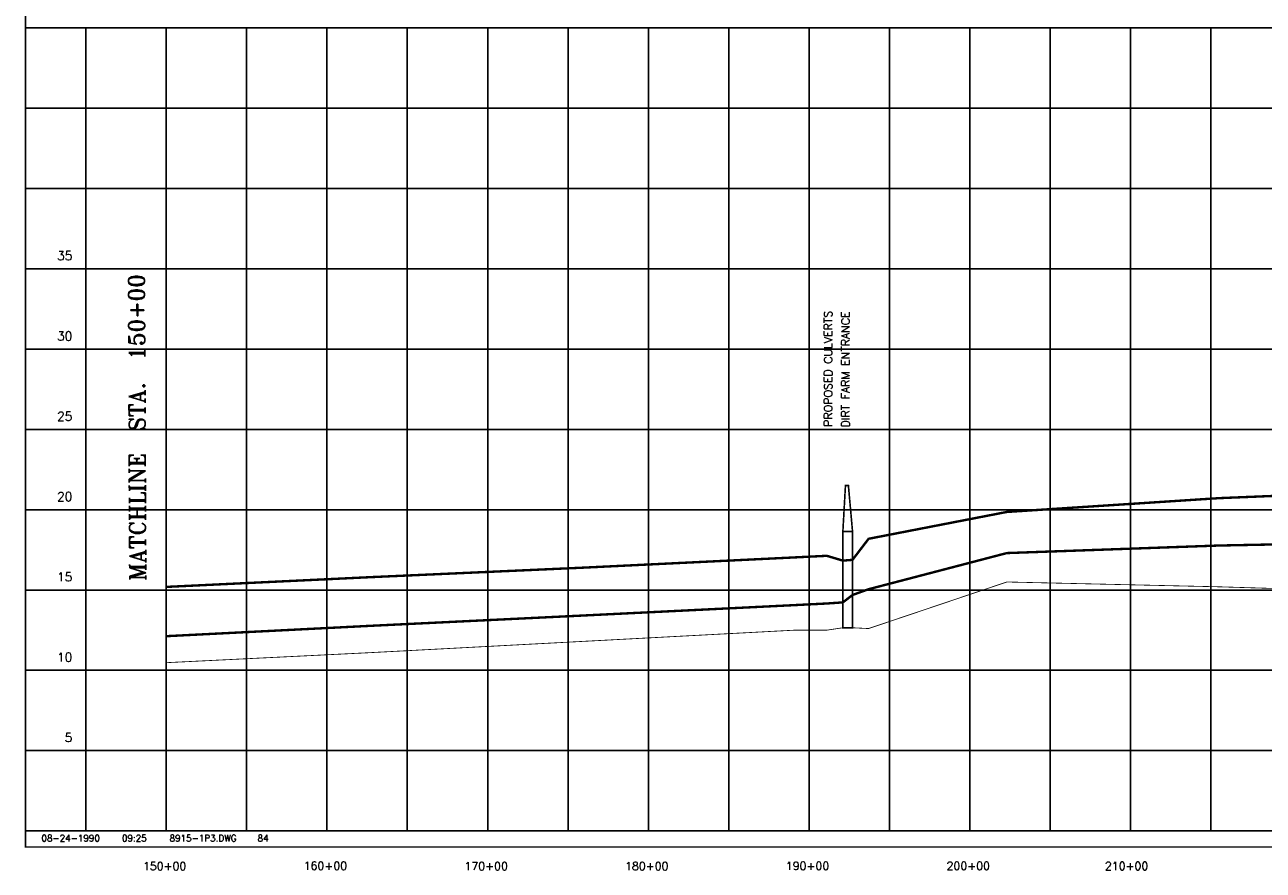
# Model space of a CAD drawing. Extents: x 232957 to 249717, y 779275 to 790002.
# Tile 1 of 7: x 232957 to 240662, y 779392 to 784656. Entities that reach past the tile are written whole.
import ezdxf
from ezdxf.enums import TextEntityAlignment as Align

# ---------------------------------------------------------------- set-up
doc = ezdxf.new("R2010")
doc.units = 0
doc.header["$LTSCALE"] = 800
doc.linetypes.add('DASHED', pattern=[0])
doc.layers.get('0').update_dxf_attribs({"linetype": 'CONTINUOUS'})
for name, color, linetype in [('BORDER', 1, 'CONTINUOUS'), ('FLOOD1', 15, 'CONTINUOUS'), ('FLOOD4', 15, 'CONTINUOUS'), ('GRID', 2, 'CONTINUOUS'), ('MATCH', 6, 'CONTINUOUS'), ('PRSTRUCT', 13, 'CONTINUOUS'), ('SPROF', 11, 'DASHED'), ('TEXT', 7, 'CONTINUOUS')]:
    doc.layers.add(name, color=color, linetype=linetype)
doc.styles.get("Standard").update_dxf_attribs({"font": 'ROMANT'})

# ---------------------------------------------------------------- blocks, each defined once
blk = doc.blocks.new('LOGON')
at = {"color": 0}
blk.add_attdef('DATE', text='', height=1, dxfattribs=at).set_placement((-1.87, 1.76), align=Align.RIGHT)
for tag, p in [('TIME', (1.56, 1.76)), ('DRAWING', (8.97, 1.76)), ('OPERATOR', (22.66, 1.76))]:
    blk.add_attdef(tag, p, '', height=1, dxfattribs=at)

msp = doc.modelspace()

# ---------------------------------------------------------------- linework, layer by layer
at = {"layer": 'BORDER', "color": 0, "const_width": 10}
msp.add_lwpolyline([(232962.1, 779536.5), (249712.1, 779536.5), (249712.1, 789996.5), (232962.1, 789996.5)], close=True, dxfattribs=at)
for points in [[(232962.1, 784636.5), (249712.1, 784636.5)], [(232962.1, 779636.5), (249712.1, 779636.5)]]:
    msp.add_lwpolyline(points, dxfattribs=at)
at = {"layer": 'FLOOD1', "color": 0, "const_width": 15}
msp.add_lwpolyline([(233837.1, 780849), (235107.1, 780913.5), (236427.1, 780977.5), (237747.1, 781042.5), (237947.1, 781052.5), (238047.1, 781059.5), (238107.1, 781105.5), (238207.1, 781141.5), (239067.1, 781366.5), (240387.1, 781413.5), (241707.1, 781439.5)], dxfattribs=at)
at = {"layer": 'FLOOD4', "color": 0, "const_width": 15}
msp.add_lwpolyline([(233837.1, 781155.9), (235107.1, 781216.5), (236427.1, 781275.5), (237747.1, 781339.5), (237947.1, 781349.5), (238047.1, 781319.5), (238107.1, 781324.5), (238207.1, 781455.5), (239067.1, 781622.5), (240387.1, 781708.5), (241707.1, 781762.5)], dxfattribs=at)
at = {"layer": 'GRID', "color": 0}
for points in [[(233337.1, 779636.5), (233337.1, 784636.5)], [(233837.1, 779636.5), (233837.1, 784636.5)], [(234337.1, 779636.5), (234337.1, 784636.5)], [(234837.1, 779636.5), (234837.1, 784636.5)], [(235337.1, 779636.5), (235337.1, 784636.5)], [(235837.1, 779636.5), (235837.1, 784636.5)], [(236337.1, 779636.5), (236337.1, 784636.5)], [(236837.1, 779636.5), (236837.1, 784636.5)], [(237337.1, 779636.5), (237337.1, 784636.5)], [(237837.1, 779636.5), (237837.1, 784636.5)], [(238337.1, 779636.5), (238337.1, 784636.5)], [(238837.1, 779636.5), (238837.1, 784636.5)], [(239337.1, 779636.5), (239337.1, 784636.5)], [(239837.1, 779636.5), (239837.1, 784636.5)], [(240337.1, 779636.5), (240337.1, 784636.5)], [(232962.1, 784136.5), (249712.1, 784136.5)], [(232962.1, 783636.5), (249712.1, 783636.5)], [(232962.1, 783136.5), (249712.1, 783136.5)], [(232962.1, 782636.5), (249712.1, 782636.5)], [(232962.1, 782136.5), (249712.1, 782136.5)], [(232962.1, 781636.5), (249712.1, 781636.5)], [(232962.1, 781136.5), (249712.1, 781136.5)], [(232962.1, 780636.5), (249712.1, 780636.5)], [(232962.1, 780136.5), (249712.1, 780136.5)]]:
    msp.add_lwpolyline(points, dxfattribs=at)
at = {"layer": 'MATCH', "color": 0}
msp.add_line((233837.1, 779636.5), (233837.1, 784636.5), dxfattribs=at)
at = {"layer": 'PRSTRUCT', "color": 0, "const_width": 10}
msp.add_lwpolyline([(238047.1, 781501.5), (238063.1, 781786.5), (238081.5, 781786.5), (238107.1, 781501.5)], dxfattribs=at)
msp.add_lwpolyline([(238047.1, 780901.5), (238047.1, 781501.5), (238107.1, 781501.5), (238107.1, 780901.5)], close=True, dxfattribs=at)
at = {"layer": 'SPROF', "color": 0, "const_width": 5}
msp.add_lwpolyline([(233837.1, 780684), (235107.1, 780746.5), (236427.1, 780816.5), (237747.1, 780886.5), (237947.1, 780886.5), (238047.1, 780901.5), (238107.1, 780901.5), (238207.1, 780896.5), (239067.1, 781186.5), (240387.1, 781156.5), (241707.1, 781116.5)], dxfattribs=at)

# ---------------------------------------------------------------- block references
at = {"layer": 'TEXT', "color": 0, "xscale": 40, "yscale": 40, "zscale": 40}
msp.add_blockref('LOGON', (233499.2, 779501), dxfattribs=at).add_auto_attribs({'DATE': '08-24-1990', 'TIME': '09:25', 'OPERATOR': '84', 'DRAWING': '8915-1P3.DWG'})

# ---------------------------------------------------------------- texts
at = {"layer": 'MATCH', "color": 0}
msp.add_text('MATCHLINE  STA.  150+00', height=100, rotation=90.23951, dxfattribs=at).set_placement((233710.1, 781192.9))
at = {"layer": 'TEXT', "color": 0}
for s, p in [('35', (233252.8, 783190.6)), ('30', (233252.8, 782690.6)), ('25', (233252.8, 782190.6)), ('20', (233252.8, 781690.6)), ('15', (233252.8, 781190.6)), ('10', (233252.8, 780690.6)), ('5', (233252.8, 780190.6))]:
    msp.add_text(s, height=55, dxfattribs=at).set_placement(p, align=Align.RIGHT)
for s, p in [('PROPOSED CULVERTS', (237980.3, 782153.3)), ('DIRT FARM ENTRANCE', (238088.5, 782149.2))]:
    msp.add_text(s, height=50, rotation=90, dxfattribs=at).set_placement(p)
for s, p in [('150+00', (233827.4, 779392.5)), ('160+00', (234827.5, 779394.5)), ('170+00', (235827.7, 779392.7)), ('180+00', (236826.9, 779392.7)), ('190+00', (237827, 779393.6)), ('200+00', (238827.2, 779393.6)), ('210+00', (239812.1, 779393))]:
    msp.add_text(s, height=50, dxfattribs=at).set_placement(p, align=Align.CENTER)

doc.saveas('drawing.dxf')
